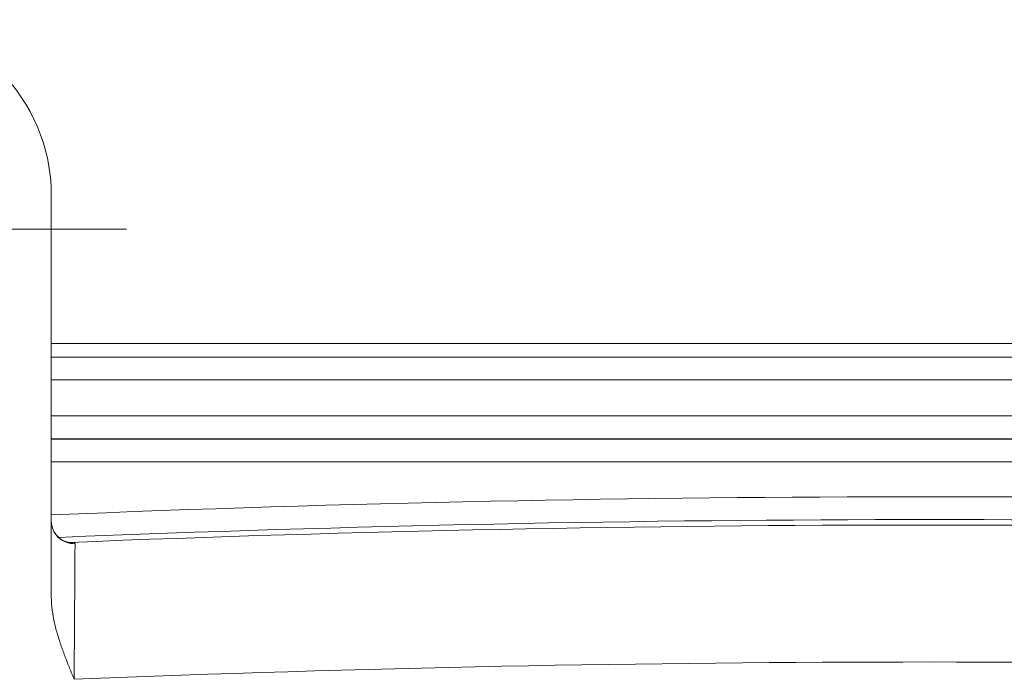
# Model space of a CAD drawing. Header units: inches. Extents: x 0 to 110, y 2 to 70.
# Tile 108 of 129: x 82.75 to 85.55, y 39.82 to 41.69. Entities that reach past the tile are written whole.
import ezdxf

# ---------------------------------------------------------------- set-up
doc = ezdxf.new("R2010")
doc.units = ezdxf.units.IN
doc.header["$LTSCALE"] = 3.25
doc.header["$MEASUREMENT"] = 0
for name, color, linetype, lineweight in [('Center Mark (ANSI)', 7, 'Continuous', 9), ('Visible (ANSI)', 7, 'Continuous', 18), ('Visible Narrow (ANSI)', 7, 'Continuous', 5)]:
    doc.layers.add(name, color=color, linetype=linetype, lineweight=lineweight)

msp = doc.modelspace()

# ---------------------------------------------------------------- linework, layer by layer
at = {"layer": 'Center Mark (ANSI)', "linetype": 'Continuous'}
msp.add_line((83.0519, 41.0967), (82.1694, 41.0967), dxfattribs=at)
at = {"layer": 'Visible (ANSI)'}
for p, q in [((82.8382, 41.1936), (82.8382, 40.0499)), ((82.8382, 40.7711), (87.8382, 40.7711))]:
    msp.add_line(p, q, dxfattribs=at)
msp.add_arc((82.3382, 41.1936), 0.5, 0, 90, dxfattribs=at)
msp.add_ellipse((82.9032, 40.2658), major_axis=(-0.065, 0), ratio=0.989179, start_param=0.000016, end_param=0.000313, dxfattribs=at)
for points in [[(82.8382, 40.2658), (82.8382, 40.2656), (82.8382, 40.2655), (82.8382, 40.2653)], [(82.9032, 39.8154), (82.8989, 39.826), (82.8902, 39.8471), (82.8779, 39.8784), (82.8663, 39.9101), (82.8558, 39.9425), (82.8468, 39.9762), (82.8402, 40.0116), (82.8382, 40.0369), (82.8382, 40.0499)]]:
    msp.add_open_spline(points, degree=3, dxfattribs=at)
msp.add_open_spline([(82.8383, 40.2628), (82.8386, 40.2569), (82.8397, 40.2509), (82.8439, 40.2389), (82.8472, 40.2327), (82.8556, 40.2221), (82.8607, 40.2174), (82.8685, 40.2123), (82.8711, 40.2108), (82.8758, 40.2087), (82.878, 40.2078), (82.8816, 40.2067), (82.883, 40.2063), (82.8864, 40.2055), (82.8881, 40.2053), (82.8898, 40.2051), (82.8901, 40.2051), (82.8901, 40.2051)], degree=3, knots=[0.0081468, 0.0081468, 0.0081468, 0.0081468, 0.0549101, 0.0549101, 0.1088936, 0.1088936, 0.1628879, 0.1628879, 0.187925, 0.187925, 0.2095472, 0.2095472, 0.2265296, 0.2265296, 0.2537333, 0.2537333, 0.2753118, 0.2753118, 0.2753118, 0.2753118], dxfattribs=at)
at = {"layer": 'Visible Narrow (ANSI)'}
for p, q in [((82.8382, 40.7325), (87.8382, 40.7325)), ((82.8382, 40.6678), (87.8382, 40.6678)), ((87.8382, 40.5652), (82.8382, 40.5652)), ((87.8382, 40.5002), (82.8382, 40.5002)), ((82.8382, 40.4992), (87.8382, 40.4992)), ((82.8382, 40.4342), (87.8382, 40.4342)), ((82.8824, 40.2049), (82.8824, 40.2049))]:
    msp.add_line(p, q, dxfattribs=at)
for radius, start, end in [(60.5954, 87.63546, 92.36454), (60.5304, 87.652555, 92.347446), (60.5149, 87.68104, 92.318959), (60.5304, 92.348057, 92.348065), (60.1249, 87.678941, 92.321059)]:
    msp.add_arc((85.3382, -20.2602), radius, start, end, dxfattribs=at)
msp.add_ellipse((82.9032, 40.2658), major_axis=(-0.065, 0), ratio=0.989179, start_param=0.000313, end_param=1.610571, dxfattribs=at)
for points, knots in [([(82.8897, 40.2051), (82.8926, 40.2052), (82.8952, 40.2052), (82.8974, 40.2051), (82.8999, 40.2049), (82.902, 40.2046), (82.9035, 40.204), (82.9049, 40.2035), (82.9058, 40.2027), (82.9058, 40.2016)], [0.0383959, 0.0383959, 0.0383959, 0.0383959, 0.3333333, 0.3333333, 0.3333333, 0.6666667, 0.6666667, 0.6666667, 1, 1, 1, 1]), ([(82.9058, 40.2016), (82.9057, 40.1978), (82.9057, 40.1917), (82.9056, 40.1831), (82.9056, 40.1812), (82.9056, 40.1793), (82.9056, 40.1773), (82.9055, 40.1661), (82.9054, 40.1516), (82.9053, 40.1344), (82.9053, 40.1337), (82.9053, 40.133), (82.9053, 40.1322), (82.9052, 40.114), (82.905, 40.0929), (82.9049, 40.0694), (82.9049, 40.0672), (82.9049, 40.0651), (82.9048, 40.0629), (82.9047, 40.0411), (82.9045, 40.0175), (82.9044, 39.9924), (82.9043, 39.9863), (82.9043, 39.98), (82.9042, 39.9738), (82.9041, 39.9518), (82.9039, 39.929), (82.9038, 39.9059), (82.9037, 39.8952), (82.9037, 39.8845), (82.9036, 39.8737), (82.9034, 39.8543), (82.9033, 39.8348), (82.9032, 39.8154)], [0, 0, 0, 0, 0.137513, 0.137513, 0.137513, 0.166667, 0.166667, 0.166667, 0.326468, 0.326468, 0.326468, 0.333333, 0.333333, 0.333333, 0.5, 0.5, 0.5, 0.51511, 0.51511, 0.51511, 0.666667, 0.666667, 0.666667, 0.703826, 0.703826, 0.703826, 0.833333, 0.833333, 0.833333, 0.892935, 0.892935, 0.892935, 1, 1, 1, 1])]:
    msp.add_open_spline(points, degree=3, knots=knots, dxfattribs=at)

doc.saveas('drawing.dxf')
